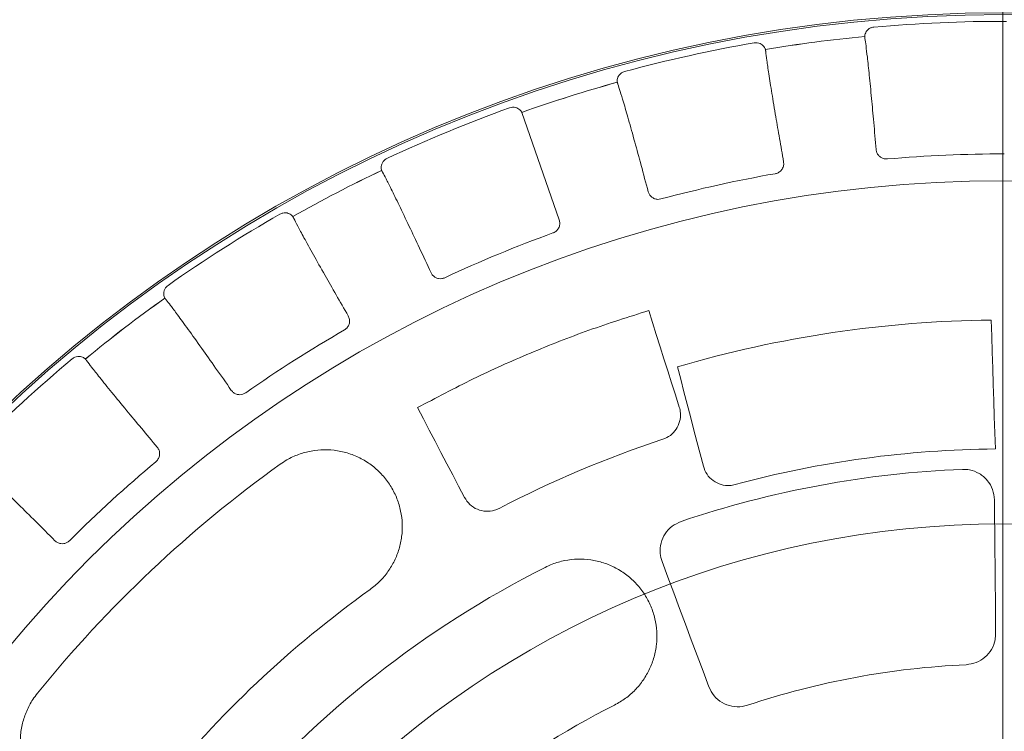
# Model space of a CAD drawing. Header units: centimetres. Extents: x -9388 to 91680, y -1419244 to 50347.
# Tile 136 of 183: x 38728 to 38824, y -689427 to -689358. Entities that reach past the tile are written whole.
import ezdxf

# ---------------------------------------------------------------- set-up
doc = ezdxf.new("R2010")
doc.units = ezdxf.units.CM
doc.layers.add('! wpusty dachowe_Nr_pióra__1', color=7, linetype='Continuous', lineweight=13)
doc.layers.add('Q_podkład', color=8, linetype='Continuous', lineweight=9)
doc.layers.add('Q_kd_wpusty', color=7, linetype='Continuous', lineweight=15, true_color=0x009901)

# ---------------------------------------------------------------- blocks, each defined once
blk = doc.blocks.new('PAB.02_RZUT DACHU')
at = {"layer": '! wpusty dachowe_Nr_pióra__1', "color": 8, "linetype": 'Continuous'}
blk.add_circle((38824.004, -709499.063), 92.35, dxfattribs=at)
for start, end in [(90, 270), (270, 90)]:
    blk.add_arc((38824.004, -709499.063), 142.076, start, end, dxfattribs=at)
blk = doc.blocks.new('A$C674D9795')
at = {"layer": 'Q_kd_wpusty', "linetype": 'Continuous', "ltscale": 0.5}
blk.add_line((0, 0.5), (0, 25), dxfattribs=at)
blk.add_line((0, 0.5), (0, 25), dxfattribs=at)
at = {"layer": 'Q_kd_wpusty'}
blk.add_line((-4.3167, 12.1939), (-4.6804, 13.2387), dxfattribs=at)
blk.add_line((-4.3167, 12.1939), (-4.6804, 13.2387), dxfattribs=at)
at = {"layer": 'Q_kd_wpusty', "linetype": 'Continuous'}
for p, q in [((-3.4462, 11.3106), (-3.409, 11.1936)), ((-3.4462, 11.3106), (-3.409, 11.1936)), ((-0.1143, 11.2185), (-0.1092, 11.0621)), ((-0.1143, 11.2185), (-0.1092, 11.0621)), ((-3.409, 11.1936), (-3.3718, 11.0765)), ((-3.409, 11.1936), (-3.3718, 11.0765)), ((-3.3718, 11.0765), (-3.3346, 10.9593)), ((-3.3718, 11.0765), (-3.3346, 10.9593)), ((-0.1092, 11.0621), (-0.1042, 10.9056)), ((-0.1092, 11.0621), (-0.1042, 10.9056)), ((-3.3346, 10.9593), (-3.2974, 10.842)), ((-3.3346, 10.9593), (-3.2974, 10.842)), ((-3.2974, 10.842), (-3.2601, 10.7247)), ((-3.2974, 10.842), (-3.2601, 10.7247)), ((-0.1042, 10.9056), (-0.0992, 10.749)), ((-0.1042, 10.9056), (-0.0992, 10.749)), ((-3.1349, 10.6424), (-3.1664, 10.763)), ((-3.1349, 10.6424), (-3.1664, 10.763)), ((-0.0992, 10.749), (-0.0941, 10.5922)), ((-0.0992, 10.749), (-0.0941, 10.5922)), ((-3.2601, 10.7247), (-3.2228, 10.6073)), ((-3.2601, 10.7247), (-3.2228, 10.6073)), ((-3.1035, 10.5217), (-3.1349, 10.6424)), ((-3.1035, 10.5217), (-3.1349, 10.6424)), ((-3.2228, 10.6073), (-3.1855, 10.4898)), ((-3.2228, 10.6073), (-3.1855, 10.4898)), ((-0.0941, 10.5922), (-0.0891, 10.4354)), ((-0.0941, 10.5922), (-0.0891, 10.4354)), ((-3.1855, 10.4898), (-3.1482, 10.3723)), ((-3.1855, 10.4898), (-3.1482, 10.3723)), ((-3.072, 10.401), (-3.1035, 10.5217)), ((-3.072, 10.401), (-3.1035, 10.5217)), ((-5.6381, 10.2572), (-5.695, 10.3662)), ((-5.6381, 10.2572), (-5.695, 10.3662)), ((-3.0405, 10.2802), (-3.072, 10.401)), ((-3.0405, 10.2802), (-3.072, 10.401)), ((-0.0891, 10.4354), (-0.084, 10.2784)), ((-0.0891, 10.4354), (-0.084, 10.2784)), ((-5.581, 10.1482), (-5.6381, 10.2572)), ((-5.581, 10.1482), (-5.6381, 10.2572)), ((-3.0089, 10.1593), (-3.0405, 10.2802)), ((-3.0089, 10.1593), (-3.0405, 10.2802)), ((-0.084, 10.2784), (-0.079, 10.1213)), ((-0.084, 10.2784), (-0.079, 10.1213)), ((-2.9774, 10.0384), (-3.0089, 10.1593)), ((-2.9774, 10.0384), (-3.0089, 10.1593)), ((-5.524, 10.0391), (-5.581, 10.1482)), ((-5.524, 10.0391), (-5.581, 10.1482)), ((-0.079, 10.1213), (-0.0739, 9.9641)), ((-0.079, 10.1213), (-0.0739, 9.9641)), ((-5.4669, 9.9299), (-5.524, 10.0391)), ((-5.4669, 9.9299), (-5.524, 10.0391)), ((-2.9458, 9.9174), (-2.9774, 10.0384)), ((-2.9458, 9.9174), (-2.9774, 10.0384)), ((-5.4097, 9.8207), (-5.4669, 9.9299)), ((-5.4097, 9.8207), (-5.4669, 9.9299)), ((-2.9142, 9.7963), (-2.9458, 9.9174)), ((-2.9142, 9.7963), (-2.9458, 9.9174)), ((-5.3525, 9.7114), (-5.4097, 9.8207)), ((-5.3525, 9.7114), (-5.4097, 9.8207)), ((-5.2953, 9.602), (-5.3525, 9.7114)), ((-5.2953, 9.602), (-5.3525, 9.7114)), ((-5.2381, 9.4926), (-5.2953, 9.602)), ((-5.2381, 9.4926), (-5.2953, 9.602)), ((-0.081, 9.3068), (-0.0824, 9.469)), ((-0.081, 9.3068), (-0.0824, 9.469)), ((-0.0796, 9.1444), (-0.081, 9.3068)), ((-0.0796, 9.1444), (-0.081, 9.3068)), ((-0.0781, 8.982), (-0.0796, 9.1444)), ((-0.0781, 8.982), (-0.0796, 9.1444)), ((-0.0767, 8.8195), (-0.0781, 8.982)), ((-0.0767, 8.8195), (-0.0781, 8.982)), ((-3.316, 8.8698), (-3.2592, 8.7178)), ((-3.316, 8.8698), (-3.2592, 8.7178)), ((-0.0753, 8.6568), (-0.0767, 8.8195)), ((-0.0753, 8.6568), (-0.0767, 8.8195)), ((-3.2592, 8.7178), (-3.2023, 8.5658)), ((-3.2592, 8.7178), (-3.2023, 8.5658)), ((-0.0739, 8.4941), (-0.0753, 8.6568)), ((-0.0739, 8.4941), (-0.0753, 8.6568)), ((-3.2023, 8.5658), (-3.1455, 8.4136)), ((-3.2023, 8.5658), (-3.1455, 8.4136)), ((-0.0725, 8.3312), (-0.0739, 8.4941)), ((-0.0725, 8.3312), (-0.0739, 8.4941)), ((-3.1455, 8.4136), (-3.0885, 8.2613)), ((-3.1455, 8.4136), (-3.0885, 8.2613)), ((-3.0885, 8.2613), (-3.0316, 8.109)), ((-3.0885, 8.2613), (-3.0316, 8.109)), ((-0.0711, 8.1683), (-0.0725, 8.3312)), ((-0.0711, 8.1683), (-0.0725, 8.3312)), ((-3.0316, 8.109), (-2.9746, 7.9566)), ((-3.0316, 8.109), (-2.9746, 7.9566)), ((-2.9746, 7.9566), (-2.9176, 7.804)), ((-2.9746, 7.9566), (-2.9176, 7.804)), ((-2.9176, 7.804), (-2.8605, 7.6514)), ((-2.9176, 7.804), (-2.8605, 7.6514))]:
    blk.add_line(p, q, dxfattribs=at)
for radius in [25, 25, 14.1906, 14.1906, 12.5741, 12.5741]:
    blk.add_circle((0, 0), radius, dxfattribs=at)
for radius, start, end in [(14.1243, 89.86289, 95.10181), (14.1243, 89.86289, 95.10181), (14.1243, 99.86289, 105.10181), (14.1243, 99.86289, 105.10181), (14.0421, 95.49403, 99.47068), (14.0421, 95.49403, 99.47068), (14.0417, 95.49412, 99.47058), (14.0417, 95.49412, 99.47058), (14.0421, 105.49403, 109.47068), (14.0421, 105.49403, 109.47068), (14.0417, 105.49412, 109.47058), (14.0417, 105.49412, 109.47058), (14.1243, 109.86289, 115.10181), (14.1243, 109.86289, 115.10181), (12.8349, 89.94082, 95.02388), (12.8349, 89.94082, 95.02388), (14.0421, 115.49403, 119.47068), (14.0421, 115.49403, 119.47068), (14.0417, 115.49412, 119.47058), (14.0417, 115.49412, 119.47058), (12.8349, 99.94082, 105.02388), (12.8349, 99.94082, 105.02388), (14.1243, 119.86289, 125.10181), (14.1243, 119.86289, 125.10181), (12.8349, 109.94082, 115.02388), (12.8349, 109.94082, 115.02388), (14.0421, 125.49403, 129.47068), (14.0421, 125.49403, 129.47068), (14.0417, 125.49412, 129.47058), (14.0417, 125.49412, 129.47058), (11.2191, 90.58372, 106.39341), (11.2191, 90.58372, 106.39341), (12.8349, 119.94082, 125.02388), (12.8349, 119.94082, 125.02388), (14.1243, 129.86289, 135.10181), (14.1243, 129.86289, 135.10181), (10.5885, 108.20711, 117.56759), (10.5885, 108.20711, 117.56759), (9.9644, 90.42513, 105.16352), (9.9644, 90.42513, 105.16352), (12.0741, 125.60681, 141.06791), (12.0741, 125.60681, 141.06791), (12.8349, 129.94082, 135.02388), (12.8349, 129.94082, 135.02388), (9.7741, 92.31307, 108.6839), (9.7741, 92.31307, 108.6839), (9.8741, 116.81743, 139.60252), (9.8741, 116.81743, 139.60252), (10.5741, 125.60681, 141.06791), (10.5741, 125.60681, 141.06791), (7.8741, 92.60178, 108.39519), (7.8741, 92.60178, 108.39519), (8.3741, 116.81743, 139.60252), (8.3741, 116.81743, 139.60252)]:
    blk.add_arc((0, 0), radius, start, end, dxfattribs=at)
for points, knots in [([(-1.3444, 13.9776), (-1.3444, 13.9816), (-1.3443, 13.9886), (-1.3374, 14.0122), (-1.3233, 14.0348), (-1.3021, 14.0538), (-1.2782, 14.0651), (-1.2624, 14.0675), (-1.256, 14.0684)], [0, 0, 0, 0, 0.258467, 0.44479, 0.600487, 0.756654, 0.902488, 1, 1, 1, 1]), ([(-1.3444, 13.9776), (-1.3444, 13.9816), (-1.3443, 13.9886), (-1.3374, 14.0122), (-1.3233, 14.0348), (-1.3021, 14.0538), (-1.2782, 14.0651), (-1.2624, 14.0675), (-1.256, 14.0684)], [0, 0, 0, 0, 0.258467, 0.44479, 0.600487, 0.756654, 0.902488, 1, 1, 1, 1]), ([(-2.4194, 13.9156), (-2.4095, 13.9164), (-2.3899, 13.9181), (-2.3619, 13.9097), (-2.3395, 13.8956), (-2.3238, 13.8787), (-2.3143, 13.8623), (-2.3113, 13.8537), (-2.3106, 13.8512), (-2.3105, 13.8507)], [0, 0, 0, 0, 0.149281, 0.298681, 0.445258, 0.59208, 0.755032, 0.952728, 1, 1, 1, 1]), ([(-2.4194, 13.9156), (-2.4095, 13.9164), (-2.3899, 13.9181), (-2.3619, 13.9097), (-2.3395, 13.8956), (-2.3238, 13.8787), (-2.3143, 13.8623), (-2.3113, 13.8537), (-2.3106, 13.8512), (-2.3105, 13.8507)], [0, 0, 0, 0, 0.149281, 0.298681, 0.445258, 0.59208, 0.755032, 0.952728, 1, 1, 1, 1]), ([(-1.3444, 13.9772), (-1.3444, 13.9773), (-1.3444, 13.9775), (-1.3444, 13.9776), (-1.3444, 13.9776), (-1.3444, 13.9772), (-1.3444, 13.9772)], [0, 0, 0, 0, 1, 1, 1, 1.000004, 1.000004, 1.000004, 1.000004]), ([(-1.3444, 13.9772), (-1.3444, 13.9773), (-1.3444, 13.9775), (-1.3444, 13.9776), (-1.3444, 13.9776), (-1.3444, 13.9772), (-1.3444, 13.9772)], [0, 0, 0, 0, 1, 1, 1, 1.000004, 1.000004, 1.000004, 1.000004]), ([(-1.3424, 13.9573), (-1.3392, 13.9358), (-1.3326, 13.8923), (-1.3185, 13.7735), (-1.3006, 13.6055), (-1.2794, 13.3886), (-1.2567, 13.1442), (-1.241, 12.9664), (-1.2331, 12.8765)], [0, 0, 0, 0, 0.149732, 0.302395, 0.483165, 0.669178, 0.832668, 1, 1, 1, 1]), ([(-1.3424, 13.9573), (-1.3392, 13.9358), (-1.3326, 13.8923), (-1.3185, 13.7735), (-1.3006, 13.6055), (-1.2794, 13.3886), (-1.2567, 13.1442), (-1.241, 12.9664), (-1.2331, 12.8765)], [0, 0, 0, 0, 0.149732, 0.302395, 0.483165, 0.669178, 0.832668, 1, 1, 1, 1]), ([(-2.3105, 13.8507), (-2.3105, 13.8506), (-2.3105, 13.8504), (-2.3104, 13.8503), (-2.3104, 13.8503), (-2.3105, 13.8507), (-2.3105, 13.8507)], [0, 0, 0, 0, 1, 1, 1, 1.000004, 1.000004, 1.000004, 1.000004]), ([(-2.3105, 13.8507), (-2.3105, 13.8506), (-2.3105, 13.8504), (-2.3104, 13.8503), (-2.3104, 13.8503), (-2.3105, 13.8507), (-2.3105, 13.8507)], [0, 0, 0, 0, 1, 1, 1, 1.000004, 1.000004, 1.000004, 1.000004]), ([(-2.1337, 12.7582), (-2.1471, 12.8348), (-2.1742, 12.9892), (-2.2128, 13.2148), (-2.249, 13.4318), (-2.278, 13.615), (-2.2985, 13.754), (-2.3043, 13.8048), (-2.3072, 13.8306)], [0, 0, 0, 0, 0.143659, 0.289899, 0.470653, 0.65665, 0.826176, 1, 1, 1, 1]), ([(-2.1337, 12.7582), (-2.1471, 12.8348), (-2.1742, 12.9892), (-2.2128, 13.2148), (-2.249, 13.4318), (-2.278, 13.615), (-2.2985, 13.754), (-2.3043, 13.8048), (-2.3072, 13.8306)], [0, 0, 0, 0, 0.143659, 0.289899, 0.470653, 0.65665, 0.826176, 1, 1, 1, 1]), ([(-3.7512, 13.5318), (-3.7518, 13.5358), (-3.753, 13.5427), (-3.7503, 13.5671), (-3.7404, 13.5918), (-3.7227, 13.6142), (-3.7011, 13.6295), (-3.686, 13.6345), (-3.6799, 13.6366)], [0, 0, 0, 0, 0.258469, 0.444791, 0.600485, 0.756655, 0.902489, 1, 1, 1, 1]), ([(-3.7512, 13.5318), (-3.7518, 13.5358), (-3.753, 13.5427), (-3.7503, 13.5671), (-3.7404, 13.5918), (-3.7227, 13.6142), (-3.7011, 13.6295), (-3.686, 13.6345), (-3.6799, 13.6366)], [0, 0, 0, 0, 0.258469, 0.444791, 0.600485, 0.756655, 0.902489, 1, 1, 1, 1]), ([(-3.7511, 13.5314), (-3.7511, 13.5315), (-3.7511, 13.5316), (-3.7512, 13.5318), (-3.7512, 13.5318), (-3.7511, 13.5314), (-3.7511, 13.5314)], [0, 0, 0, 0, 1, 1, 1, 1.000004, 1.000004, 1.000004, 1.000004]), ([(-3.7511, 13.5314), (-3.7511, 13.5315), (-3.7511, 13.5316), (-3.7512, 13.5318), (-3.7512, 13.5318), (-3.7511, 13.5314), (-3.7511, 13.5314)], [0, 0, 0, 0, 1, 1, 1, 1.000004, 1.000004, 1.000004, 1.000004]), ([(-3.7457, 13.5121), (-3.7388, 13.4915), (-3.7248, 13.4499), (-3.6902, 13.3353), (-3.6434, 13.1729), (-3.5848, 12.9631), (-3.52, 12.7263), (-3.4738, 12.5539), (-3.4504, 12.4667)], [0, 0, 0, 0, 0.149732, 0.302395, 0.483165, 0.669178, 0.832668, 1, 1, 1, 1]), ([(-3.7457, 13.5121), (-3.7388, 13.4915), (-3.7248, 13.4499), (-3.6902, 13.3353), (-3.6434, 13.1729), (-3.5848, 12.9631), (-3.52, 12.7263), (-3.4738, 12.5539), (-3.4504, 12.4667)], [0, 0, 0, 0, 0.149732, 0.302395, 0.483165, 0.669178, 0.832668, 1, 1, 1, 1]), ([(-4.799, 13.2841), (-4.7895, 13.2866), (-4.7704, 13.2917), (-4.7414, 13.2882), (-4.7169, 13.2782), (-4.6985, 13.2643), (-4.6863, 13.2498), (-4.6818, 13.2418), (-4.6808, 13.2395), (-4.6806, 13.2391)], [0, 0, 0, 0, 0.149279, 0.298682, 0.445258, 0.59208, 0.755032, 0.952729, 1, 1, 1, 1]), ([(-4.799, 13.2841), (-4.7895, 13.2866), (-4.7704, 13.2917), (-4.7414, 13.2882), (-4.7169, 13.2782), (-4.6985, 13.2643), (-4.6863, 13.2498), (-4.6818, 13.2418), (-4.6808, 13.2395), (-4.6806, 13.2391)], [0, 0, 0, 0, 0.149279, 0.298682, 0.445258, 0.59208, 0.755032, 0.952729, 1, 1, 1, 1]), ([(-1.124, 12.7856), (-1.1347, 12.7856), (-1.1561, 12.7857), (-1.186, 12.7985), (-1.2106, 12.8191), (-1.2278, 12.8462), (-1.2314, 12.8666), (-1.2331, 12.8765)], [0, 0, 0, 0, 0.193211, 0.386196, 0.585281, 0.798593, 1, 1, 1, 1]), ([(-1.124, 12.7856), (-1.1347, 12.7856), (-1.1561, 12.7857), (-1.186, 12.7985), (-1.2106, 12.8191), (-1.2278, 12.8462), (-1.2314, 12.8666), (-1.2331, 12.8765)], [0, 0, 0, 0, 0.193211, 0.386196, 0.585281, 0.798593, 1, 1, 1, 1]), ([(-6.044, 12.6748), (-6.0453, 12.6786), (-6.0476, 12.6852), (-6.0492, 12.7098), (-6.0437, 12.7358), (-6.0302, 12.7609), (-6.0117, 12.7797), (-5.9976, 12.7873), (-5.9919, 12.7904)], [0, 0, 0, 0, 0.258468, 0.444789, 0.600483, 0.756654, 0.902486, 1, 1, 1, 1]), ([(-6.044, 12.6748), (-6.0453, 12.6786), (-6.0476, 12.6852), (-6.0492, 12.7098), (-6.0437, 12.7358), (-6.0302, 12.7609), (-6.0117, 12.7797), (-5.9976, 12.7873), (-5.9919, 12.7904)], [0, 0, 0, 0, 0.258468, 0.444789, 0.600483, 0.756654, 0.902486, 1, 1, 1, 1]), ([(-2.1337, 12.7582), (-2.1329, 12.7462), (-2.1312, 12.7221), (-2.1454, 12.6873), (-2.1699, 12.6603), (-2.1956, 12.6466), (-2.2112, 12.6432), (-2.2157, 12.6422)], [0, 0, 0, 0, 0.240567, 0.481599, 0.708702, 0.916759, 1, 1, 1, 1]), ([(-2.1337, 12.7582), (-2.1329, 12.7462), (-2.1312, 12.7221), (-2.1454, 12.6873), (-2.1699, 12.6603), (-2.1956, 12.6466), (-2.2112, 12.6432), (-2.2157, 12.6422)], [0, 0, 0, 0, 0.240567, 0.481599, 0.708702, 0.916759, 1, 1, 1, 1]), ([(-6.0438, 12.6744), (-6.0439, 12.6746), (-6.0439, 12.6747), (-6.044, 12.6748), (-6.044, 12.6748), (-6.0438, 12.6744), (-6.0438, 12.6744)], [0, 0, 0, 0, 1, 1, 1, 1.000004, 1.000004, 1.000004, 1.000004]), ([(-6.0438, 12.6744), (-6.0439, 12.6746), (-6.0439, 12.6747), (-6.044, 12.6748), (-6.044, 12.6748), (-6.0438, 12.6744), (-6.0438, 12.6744)], [0, 0, 0, 0, 1, 1, 1, 1.000004, 1.000004, 1.000004, 1.000004]), ([(-6.0351, 12.6564), (-6.0247, 12.6373), (-6.0037, 12.5987), (-5.9498, 12.4919), (-5.8755, 12.3401), (-5.7814, 12.1436), (-5.6765, 11.9217), (-5.601, 11.76), (-5.5628, 11.6782)], [0, 0, 0, 0, 0.149732, 0.302395, 0.483165, 0.669178, 0.832668, 1, 1, 1, 1]), ([(-6.0351, 12.6564), (-6.0247, 12.6373), (-6.0037, 12.5987), (-5.9498, 12.4919), (-5.8755, 12.3401), (-5.7814, 12.1436), (-5.6765, 11.9217), (-5.601, 11.76), (-5.5628, 11.6782)], [0, 0, 0, 0, 0.149732, 0.302395, 0.483165, 0.669178, 0.832668, 1, 1, 1, 1]), ([(-3.3271, 12.3962), (-3.3376, 12.3943), (-3.3588, 12.3907), (-3.3904, 12.3981), (-3.4182, 12.4142), (-3.4398, 12.4378), (-3.4469, 12.4573), (-3.4504, 12.4667)], [0, 0, 0, 0, 0.19321, 0.386195, 0.585283, 0.798593, 1, 1, 1, 1]), ([(-3.3271, 12.3962), (-3.3376, 12.3943), (-3.3588, 12.3907), (-3.3904, 12.3981), (-3.4182, 12.4142), (-3.4398, 12.4378), (-3.4469, 12.4573), (-3.4504, 12.4667)], [0, 0, 0, 0, 0.19321, 0.386195, 0.585283, 0.798593, 1, 1, 1, 1]), ([(-7.0329, 12.2489), (-7.0239, 12.2531), (-7.006, 12.2614), (-6.9769, 12.263), (-6.951, 12.2574), (-6.9305, 12.2469), (-6.9159, 12.2348), (-6.9101, 12.2277), (-6.9087, 12.2256), (-6.9084, 12.2252)], [0, 0, 0, 0, 0.149279, 0.298681, 0.445257, 0.59208, 0.755032, 0.952728, 1, 1, 1, 1]), ([(-7.0329, 12.2489), (-7.0239, 12.2531), (-7.006, 12.2614), (-6.9769, 12.263), (-6.951, 12.2574), (-6.9305, 12.2469), (-6.9159, 12.2348), (-6.9101, 12.2277), (-6.9087, 12.2256), (-6.9084, 12.2252)], [0, 0, 0, 0, 0.149279, 0.298681, 0.445257, 0.59208, 0.755032, 0.952728, 1, 1, 1, 1]), ([(-6.9084, 12.2252), (-6.9083, 12.225), (-6.9083, 12.2249), (-6.9082, 12.2248), (-6.9082, 12.2248), (-6.9084, 12.2252), (-6.9084, 12.2252)], [0, 0, 0, 0, 1, 1, 1, 1.000004, 1.000004, 1.000004, 1.000004]), ([(-6.9084, 12.2252), (-6.9083, 12.225), (-6.9083, 12.2249), (-6.9082, 12.2248), (-6.9082, 12.2248), (-6.9084, 12.2252), (-6.9084, 12.2252)], [0, 0, 0, 0, 1, 1, 1, 1.000004, 1.000004, 1.000004, 1.000004]), ([(-6.3686, 11.259), (-6.4085, 11.3282), (-6.4889, 11.4679), (-6.6038, 11.6693), (-6.712, 11.861), (-6.8002, 12.0202), (-6.865, 12.1403), (-6.8872, 12.1849), (-6.8984, 12.2074)], [0, 0, 0, 0, 0.147689, 0.298189, 0.478942, 0.664937, 0.830472, 1, 1, 1, 1]), ([(-6.3686, 11.259), (-6.4085, 11.3282), (-6.4889, 11.4679), (-6.6038, 11.6693), (-6.712, 11.861), (-6.8002, 12.0202), (-6.865, 12.1403), (-6.8872, 12.1849), (-6.8984, 12.2074)], [0, 0, 0, 0, 0.147689, 0.298189, 0.478942, 0.664937, 0.830472, 1, 1, 1, 1]), ([(-4.3167, 12.1939), (-4.3138, 12.1822), (-4.308, 12.1588), (-4.3159, 12.1221), (-4.3354, 12.0912), (-4.3583, 12.0732), (-4.3731, 12.0671), (-4.3773, 12.0654)], [0, 0, 0, 0, 0.240567, 0.481597, 0.708704, 0.916759, 1, 1, 1, 1]), ([(-4.3167, 12.1939), (-4.3138, 12.1822), (-4.308, 12.1588), (-4.3159, 12.1221), (-4.3354, 12.0912), (-4.3583, 12.0732), (-4.3731, 12.0671), (-4.3773, 12.0654)], [0, 0, 0, 0, 0.240567, 0.481597, 0.708704, 0.916759, 1, 1, 1, 1]), ([(-5.4291, 11.6301), (-5.4392, 11.6265), (-5.4594, 11.6192), (-5.4918, 11.621), (-5.522, 11.632), (-5.5474, 11.6516), (-5.5578, 11.6695), (-5.5628, 11.6782)], [0, 0, 0, 0, 0.193212, 0.386196, 0.585283, 0.798594, 1, 1, 1, 1]), ([(-5.4291, 11.6301), (-5.4392, 11.6265), (-5.4594, 11.6192), (-5.4918, 11.621), (-5.522, 11.632), (-5.5474, 11.6516), (-5.5578, 11.6695), (-5.5628, 11.6782)], [0, 0, 0, 0, 0.193212, 0.386196, 0.585283, 0.798594, 1, 1, 1, 1]), ([(-8.1531, 11.4327), (-8.1551, 11.4363), (-8.1585, 11.4423), (-8.1643, 11.4662), (-8.1635, 11.4928), (-8.1545, 11.5199), (-8.1395, 11.5417), (-8.127, 11.5516), (-8.1219, 11.5556)], [0, 0, 0, 0, 0.258468, 0.444789, 0.600485, 0.756653, 0.902491, 1, 1, 1, 1]), ([(-8.1531, 11.4327), (-8.1551, 11.4363), (-8.1585, 11.4423), (-8.1643, 11.4662), (-8.1635, 11.4928), (-8.1545, 11.5199), (-8.1395, 11.5417), (-8.127, 11.5516), (-8.1219, 11.5556)], [0, 0, 0, 0, 0.258468, 0.444789, 0.600485, 0.756653, 0.902491, 1, 1, 1, 1]), ([(-8.1529, 11.4324), (-8.1529, 11.4325), (-8.153, 11.4326), (-8.1531, 11.4327), (-8.1531, 11.4327), (-8.1529, 11.4324), (-8.1529, 11.4324)], [0, 0, 0, 0, 1, 1, 1, 1.000004, 1.000004, 1.000004, 1.000004]), ([(-8.1529, 11.4324), (-8.1529, 11.4325), (-8.153, 11.4326), (-8.1531, 11.4327), (-8.1531, 11.4327), (-8.1529, 11.4324), (-8.1529, 11.4324)], [0, 0, 0, 0, 1, 1, 1, 1.000004, 1.000004, 1.000004, 1.000004]), ([(-8.1412, 11.4162), (-8.1277, 11.3991), (-8.1003, 11.3648), (-8.0286, 11.2689), (-7.9291, 11.1324), (-7.8023, 10.9552), (-7.6604, 10.7549), (-7.558, 10.6087), (-7.5062, 10.5348)], [0, 0, 0, 0, 0.149732, 0.302395, 0.483165, 0.669178, 0.832668, 1, 1, 1, 1]), ([(-8.1412, 11.4162), (-8.1277, 11.3991), (-8.1003, 11.3648), (-8.0286, 11.2689), (-7.9291, 11.1324), (-7.8023, 10.9552), (-7.6604, 10.7549), (-7.558, 10.6087), (-7.5062, 10.5348)], [0, 0, 0, 0, 0.149732, 0.302395, 0.483165, 0.669178, 0.832668, 1, 1, 1, 1]), ([(-5.695, 10.3662), (-5.5154, 10.4614), (-5.1557, 10.6522), (-4.598, 10.9014), (-4.029, 11.1255), (-3.6406, 11.2489), (-3.4462, 11.3106)], [0, 0, 0, 0, 0.249573, 0.499835, 0.749572, 1, 1, 1, 1]), ([(-5.695, 10.3662), (-5.5154, 10.4614), (-5.1557, 10.6522), (-4.598, 10.9014), (-4.029, 11.1255), (-3.6406, 11.2489), (-3.4462, 11.3106)], [0, 0, 0, 0, 0.249573, 0.499835, 0.749572, 1, 1, 1, 1]), ([(-6.3686, 11.259), (-6.3637, 11.248), (-6.3539, 11.226), (-6.3553, 11.1884), (-6.3691, 11.1546), (-6.3885, 11.133), (-6.4021, 11.1244), (-6.406, 11.122)], [0, 0, 0, 0, 0.240566, 0.481598, 0.708701, 0.91676, 1, 1, 1, 1]), ([(-6.3686, 11.259), (-6.3637, 11.248), (-6.3539, 11.226), (-6.3553, 11.1884), (-6.3691, 11.1546), (-6.3885, 11.133), (-6.4021, 11.1244), (-6.406, 11.122)], [0, 0, 0, 0, 0.240566, 0.481598, 0.708701, 0.91676, 1, 1, 1, 1]), ([(-9.053, 10.8416), (-9.0449, 10.8472), (-9.0287, 10.8585), (-9.0003, 10.8652), (-8.9738, 10.8642), (-8.9518, 10.8574), (-8.9354, 10.848), (-8.9284, 10.842), (-8.9267, 10.8402), (-8.9263, 10.8398)], [0, 0, 0, 0, 0.14928, 0.298682, 0.44526, 0.592082, 0.755033, 0.952729, 1, 1, 1, 1]), ([(-9.053, 10.8416), (-9.0449, 10.8472), (-9.0287, 10.8585), (-9.0003, 10.8652), (-8.9738, 10.8642), (-8.9518, 10.8574), (-8.9354, 10.848), (-8.9284, 10.842), (-8.9267, 10.8402), (-8.9263, 10.8398)], [0, 0, 0, 0, 0.14928, 0.298682, 0.44526, 0.592082, 0.755033, 0.952729, 1, 1, 1, 1]), ([(-8.9263, 10.8398), (-8.9262, 10.8397), (-8.9261, 10.8396), (-8.926, 10.8395), (-8.926, 10.8395), (-8.9263, 10.8398), (-8.9263, 10.8398)], [0, 0, 0, 0, 1, 1, 1, 1.000004, 1.000004, 1.000004, 1.000004]), ([(-8.9263, 10.8398), (-8.9262, 10.8397), (-8.9261, 10.8396), (-8.926, 10.8395), (-8.926, 10.8395), (-8.9263, 10.8398), (-8.9263, 10.8398)], [0, 0, 0, 0, 1, 1, 1, 1.000004, 1.000004, 1.000004, 1.000004]), ([(-8.227, 9.9821), (-8.2791, 10.0444), (-8.3845, 10.1702), (-8.5339, 10.3501), (-8.6736, 10.5201), (-8.7867, 10.6599), (-8.8698, 10.765), (-8.8987, 10.8042), (-8.9134, 10.824)], [0, 0, 0, 0, 0.150333, 0.303635, 0.484387, 0.670381, 0.83329, 1, 1, 1, 1]), ([(-8.227, 9.9821), (-8.2791, 10.0444), (-8.3845, 10.1702), (-8.5339, 10.3501), (-8.6736, 10.5201), (-8.7867, 10.6599), (-8.8698, 10.765), (-8.8987, 10.8042), (-8.9134, 10.824)], [0, 0, 0, 0, 0.150333, 0.303635, 0.484387, 0.670381, 0.83329, 1, 1, 1, 1]), ([(-7.3662, 10.5106), (-7.3755, 10.5053), (-7.3941, 10.4947), (-7.4263, 10.4908), (-7.4579, 10.4964), (-7.4864, 10.5112), (-7.4997, 10.5271), (-7.5062, 10.5348)], [0, 0, 0, 0, 0.193211, 0.386198, 0.585284, 0.798598, 1, 1, 1, 1]), ([(-7.3662, 10.5106), (-7.3755, 10.5053), (-7.3941, 10.4947), (-7.4263, 10.4908), (-7.4579, 10.4964), (-7.4864, 10.5112), (-7.4997, 10.5271), (-7.5062, 10.5348)], [0, 0, 0, 0, 0.193211, 0.386198, 0.585284, 0.798598, 1, 1, 1, 1]), ([(-3.1482, 10.3723), (-3.1435, 10.353), (-3.1323, 10.3066), (-3.1406, 10.2302), (-3.1752, 10.1543), (-3.2323, 10.0918), (-3.283, 10.0695), (-3.3084, 10.0584)], [0, 0, 0, 0, 0.154184, 0.370657, 0.581892, 0.790907, 1, 1, 1, 1]), ([(-3.1482, 10.3723), (-3.1435, 10.353), (-3.1323, 10.3066), (-3.1406, 10.2302), (-3.1752, 10.1543), (-3.2323, 10.0918), (-3.283, 10.0695), (-3.3084, 10.0584)], [0, 0, 0, 0, 0.154184, 0.370657, 0.581892, 0.790907, 1, 1, 1, 1]), ([(-8.227, 9.9821), (-8.2202, 9.9721), (-8.2067, 9.9521), (-8.2016, 9.9149), (-8.2093, 9.8792), (-8.2247, 9.8545), (-8.2366, 9.8437), (-8.2399, 9.8406)], [0, 0, 0, 0, 0.240565, 0.481597, 0.7087, 0.916757, 1, 1, 1, 1]), ([(-8.227, 9.9821), (-8.2202, 9.9721), (-8.2067, 9.9521), (-8.2016, 9.9149), (-8.2093, 9.8792), (-8.2247, 9.8545), (-8.2366, 9.8437), (-8.2399, 9.8406)], [0, 0, 0, 0, 0.240565, 0.481597, 0.7087, 0.916757, 1, 1, 1, 1]), ([(-6.1565, 8.5971), (-6.1241, 8.6228), (-6.0593, 8.6741), (-5.9797, 8.7698), (-5.9164, 8.876), (-5.8712, 8.9912), (-5.8458, 9.1123), (-5.8402, 9.237), (-5.8557, 9.3612), (-5.8918, 9.4829), (-5.9486, 9.5972), (-6.0245, 9.7017), (-6.118, 9.7919), (-6.226, 9.8653), (-6.3455, 9.9187), (-6.4719, 9.9509), (-6.6016, 9.9603), (-6.7297, 9.9482), (-6.8528, 9.9139), (-6.953, 9.8682), (-7.0089, 9.8307), (-7.0298, 9.8166)], [0, 0, 0, 0, 0.051863, 0.103729, 0.155562, 0.2074, 0.259905, 0.312418, 0.366222, 0.420031, 0.475168, 0.530307, 0.586182, 0.642052, 0.697703, 0.753347, 0.807845, 0.862337, 0.915376, 0.968411, 1, 1, 1, 1]), ([(-6.1565, 8.5971), (-6.1241, 8.6228), (-6.0593, 8.6741), (-5.9797, 8.7698), (-5.9164, 8.876), (-5.8712, 8.9912), (-5.8458, 9.1123), (-5.8402, 9.237), (-5.8557, 9.3612), (-5.8918, 9.4829), (-5.9486, 9.5972), (-6.0245, 9.7017), (-6.118, 9.7919), (-6.226, 9.8653), (-6.3455, 9.9187), (-6.4719, 9.9509), (-6.6016, 9.9603), (-6.7297, 9.9482), (-6.8528, 9.9139), (-6.953, 9.8682), (-7.0089, 9.8307), (-7.0298, 9.8166)], [0, 0, 0, 0, 0.051863, 0.103729, 0.155562, 0.2074, 0.259905, 0.312418, 0.366222, 0.420031, 0.475168, 0.530307, 0.586182, 0.642052, 0.697703, 0.753347, 0.807845, 0.862337, 0.915376, 0.968411, 1, 1, 1, 1]), ([(-9.9999, 9.829), (-9.9836, 9.8146), (-9.9507, 9.7856), (-9.8635, 9.7036), (-9.7418, 9.5864), (-9.5861, 9.4339), (-9.4116, 9.2613), (-9.2853, 9.1351), (-9.2215, 9.0713)], [0, 0, 0, 0, 0.149732, 0.302395, 0.483165, 0.669178, 0.832668, 1, 1, 1, 1]), ([(-9.9999, 9.829), (-9.9836, 9.8146), (-9.9507, 9.7856), (-9.8635, 9.7036), (-9.7418, 9.5864), (-9.5861, 9.4339), (-9.4116, 9.2613), (-9.2853, 9.1351), (-9.2215, 9.0713)], [0, 0, 0, 0, 0.149732, 0.302395, 0.483165, 0.669178, 0.832668, 1, 1, 1, 1]), ([(-2.6064, 9.6175), (-2.6234, 9.614), (-2.668, 9.6048), (-2.7436, 9.6143), (-2.8215, 9.6525), (-2.8841, 9.715), (-2.9042, 9.7692), (-2.9142, 9.7963)], [0, 0, 0, 0, 0.129691, 0.342093, 0.5596, 0.779847, 1, 1, 1, 1]), ([(-2.6064, 9.6175), (-2.6234, 9.614), (-2.668, 9.6048), (-2.7436, 9.6143), (-2.8215, 9.6525), (-2.8841, 9.715), (-2.9042, 9.7692), (-2.9142, 9.7963)], [0, 0, 0, 0, 0.129691, 0.342093, 0.5596, 0.779847, 1, 1, 1, 1]), ([(-0.0824, 9.469), (-0.0861, 9.5032), (-0.0935, 9.5716), (-0.1476, 9.6622), (-0.2264, 9.7293), (-0.3138, 9.7638), (-0.3711, 9.7655), (-0.3945, 9.7662)], [0, 0, 0, 0, 0.215651, 0.431404, 0.645362, 0.855473, 1, 1, 1, 1]), ([(-0.0824, 9.469), (-0.0861, 9.5032), (-0.0935, 9.5716), (-0.1476, 9.6622), (-0.2264, 9.7293), (-0.3138, 9.7638), (-0.3711, 9.7655), (-0.3945, 9.7662)], [0, 0, 0, 0, 0.215651, 0.431404, 0.645362, 0.855473, 1, 1, 1, 1]), ([(-4.9003, 9.3863), (-4.9151, 9.3797), (-4.9557, 9.3614), (-5.0304, 9.3536), (-5.115, 9.3731), (-5.1904, 9.42), (-5.2222, 9.4684), (-5.2381, 9.4926)], [0, 0, 0, 0, 0.122316, 0.335822, 0.555132, 0.777621, 1, 1, 1, 1]), ([(-4.9003, 9.3863), (-4.9151, 9.3797), (-4.9557, 9.3614), (-5.0304, 9.3536), (-5.115, 9.3731), (-5.1904, 9.42), (-5.2222, 9.4684), (-5.2381, 9.4926)], [0, 0, 0, 0, 0.122316, 0.335822, 0.555132, 0.777621, 1, 1, 1, 1]), ([(-3.1311, 9.259), (-3.1616, 9.2453), (-3.2225, 9.2179), (-3.2905, 9.1419), (-3.331, 9.0499), (-3.3402, 8.9543), (-3.3235, 8.8959), (-3.316, 8.8698)], [0, 0, 0, 0, 0.205435, 0.410853, 0.617995, 0.828859, 1, 1, 1, 1]), ([(-3.1311, 9.259), (-3.1616, 9.2453), (-3.2225, 9.2179), (-3.2905, 9.1419), (-3.331, 9.0499), (-3.3402, 8.9543), (-3.3235, 8.8959), (-3.316, 8.8698)], [0, 0, 0, 0, 0.205435, 0.410853, 0.617995, 0.828859, 1, 1, 1, 1]), ([(-9.0794, 9.0718), (-9.0877, 9.065), (-9.1042, 9.0513), (-9.1352, 9.0419), (-9.1673, 9.0419), (-9.1979, 9.0516), (-9.2138, 9.0649), (-9.2215, 9.0713)], [0, 0, 0, 0, 0.193212, 0.386197, 0.585284, 0.798595, 1, 1, 1, 1]), ([(-9.0794, 9.0718), (-9.0877, 9.065), (-9.1042, 9.0513), (-9.1352, 9.0419), (-9.1673, 9.0419), (-9.1979, 9.0516), (-9.2138, 9.0649), (-9.2215, 9.0713)], [0, 0, 0, 0, 0.193212, 0.386197, 0.585284, 0.798595, 1, 1, 1, 1]), ([(-3.778, 7.4735), (-3.7418, 7.4941), (-3.6694, 7.5353), (-3.5755, 7.6185), (-3.4964, 7.7149), (-3.434, 7.8231), (-3.3907, 7.9403), (-3.367, 8.0636), (-3.3644, 8.1894), (-3.3826, 8.315), (-3.4223, 8.4361), (-3.482, 8.5498), (-3.5607, 8.6518), (-3.6557, 8.7395), (-3.7647, 8.8093), (-3.8836, 8.8598), (-4.0093, 8.8886), (-4.1371, 8.8963), (-4.2637, 8.8815), (-4.3701, 8.8517), (-4.4315, 8.823), (-4.4547, 8.8122)], [0, 0, 0, 0, 0.05251, 0.105021, 0.15751, 0.210003, 0.262947, 0.315894, 0.369663, 0.423434, 0.478083, 0.532733, 0.587819, 0.642903, 0.697839, 0.75277, 0.806961, 0.861149, 0.914416, 0.967682, 1, 1, 1, 1]), ([(-3.778, 7.4735), (-3.7418, 7.4941), (-3.6694, 7.5353), (-3.5755, 7.6185), (-3.4964, 7.7149), (-3.434, 7.8231), (-3.3907, 7.9403), (-3.367, 8.0636), (-3.3644, 8.1894), (-3.3826, 8.315), (-3.4223, 8.4361), (-3.482, 8.5498), (-3.5607, 8.6518), (-3.6557, 8.7395), (-3.7647, 8.8093), (-3.8836, 8.8598), (-4.0093, 8.8886), (-4.1371, 8.8963), (-4.2637, 8.8815), (-4.3701, 8.8517), (-4.4315, 8.823), (-4.4547, 8.8122)], [0, 0, 0, 0, 0.05251, 0.105021, 0.15751, 0.210003, 0.262947, 0.315894, 0.369663, 0.423434, 0.478083, 0.532733, 0.587819, 0.642903, 0.697839, 0.75277, 0.806961, 0.861149, 0.914416, 0.967682, 1, 1, 1, 1]), ([(-0.3574, 7.866), (-0.3242, 7.8708), (-0.2579, 7.8803), (-0.1712, 7.9349), (-0.1067, 8.0126), (-0.0748, 8.0952), (-0.0721, 8.1485), (-0.0711, 8.1683)], [0, 0, 0, 0, 0.215988, 0.431971, 0.6493, 0.869516, 1, 1, 1, 1]), ([(-0.3574, 7.866), (-0.3242, 7.8708), (-0.2579, 7.8803), (-0.1712, 7.9349), (-0.1067, 8.0126), (-0.0748, 8.0952), (-0.0721, 8.1485), (-0.0711, 8.1683)], [0, 0, 0, 0, 0.215988, 0.431971, 0.6493, 0.869516, 1, 1, 1, 1]), ([(-8.2255, 6.6448), (-8.253, 6.6139), (-8.3081, 6.5522), (-8.4082, 6.4783), (-8.5178, 6.4213), (-8.6355, 6.3829), (-8.7579, 6.3645), (-8.8826, 6.3662), (-9.0058, 6.3889), (-9.1252, 6.432), (-9.236, 6.4953), (-9.3359, 6.5771), (-9.4205, 6.6757), (-9.4875, 6.7878), (-9.5339, 6.9101), (-9.5587, 7.0382), (-9.5607, 7.1682), (-9.5411, 7.2954), (-9.4997, 7.4163), (-9.4483, 7.5137), (-9.4076, 7.5673), (-9.3924, 7.5874)], [0, 0, 0, 0, 0.051863, 0.103729, 0.155562, 0.2074, 0.259905, 0.312417, 0.366222, 0.420031, 0.475168, 0.530307, 0.586182, 0.642052, 0.697703, 0.753346, 0.807845, 0.862337, 0.915376, 0.968411, 1, 1, 1, 1]), ([(-8.2255, 6.6448), (-8.253, 6.6139), (-8.3081, 6.5522), (-8.4082, 6.4783), (-8.5178, 6.4213), (-8.6355, 6.3829), (-8.7579, 6.3645), (-8.8826, 6.3662), (-9.0058, 6.3889), (-9.1252, 6.432), (-9.236, 6.4953), (-9.3359, 6.5771), (-9.4205, 6.6757), (-9.4875, 6.7878), (-9.5339, 6.9101), (-9.5587, 7.0382), (-9.5607, 7.1682), (-9.5411, 7.2954), (-9.4997, 7.4163), (-9.4483, 7.5137), (-9.4076, 7.5673), (-9.3924, 7.5874)], [0, 0, 0, 0, 0.051863, 0.103729, 0.155562, 0.2074, 0.259905, 0.312417, 0.366222, 0.420031, 0.475168, 0.530307, 0.586182, 0.642052, 0.697703, 0.753346, 0.807845, 0.862337, 0.915376, 0.968411, 1, 1, 1, 1]), ([(-2.8605, 7.6514), (-2.8454, 7.6207), (-2.8152, 7.5592), (-2.734, 7.4928), (-2.6377, 7.4564), (-2.5505, 7.4536), (-2.5014, 7.4672), (-2.4848, 7.4718)], [0, 0, 0, 0, 0.223574, 0.447251, 0.669324, 0.888362, 1, 1, 1, 1]), ([(-2.8605, 7.6514), (-2.8454, 7.6207), (-2.8152, 7.5592), (-2.734, 7.4928), (-2.6377, 7.4564), (-2.5505, 7.4536), (-2.5014, 7.4672), (-2.4848, 7.4718)], [0, 0, 0, 0, 0.223574, 0.447251, 0.669324, 0.888362, 1, 1, 1, 1])]:
    blk.add_open_spline(points, degree=3, knots=knots, dxfattribs=at)
for points in [[(-1.3424, 13.9573), (-1.3444, 13.9772)], [(-1.3424, 13.9573), (-1.3444, 13.9772)], [(-2.3104, 13.8503), (-2.3072, 13.8306)], [(-2.3104, 13.8503), (-2.3072, 13.8306)], [(-3.7457, 13.5121), (-3.7511, 13.5314)], [(-3.7457, 13.5121), (-3.7511, 13.5314)], [(-6.0351, 12.6564), (-6.0438, 12.6744)], [(-6.0351, 12.6564), (-6.0438, 12.6744)], [(-6.9082, 12.2248), (-6.8984, 12.2074)], [(-6.9082, 12.2248), (-6.8984, 12.2074)], [(-8.1412, 11.4162), (-8.1529, 11.4324)], [(-8.1412, 11.4162), (-8.1529, 11.4324)], [(-8.926, 10.8395), (-8.9134, 10.824)], [(-8.926, 10.8395), (-8.9134, 10.824)]]:
    blk.add_open_spline(points, degree=1, dxfattribs=at)

msp = doc.modelspace()

# ---------------------------------------------------------------- block references
at = {"xscale": 10, "yscale": 10, "zscale": 10}
msp.add_blockref('A$C674D9795', (38824.004, -689499.063), dxfattribs=at)
at = {"layer": 'Q_podkład'}
msp.add_blockref('PAB.02_RZUT DACHU', (0, 20000), dxfattribs=at)

doc.saveas('drawing.dxf')
